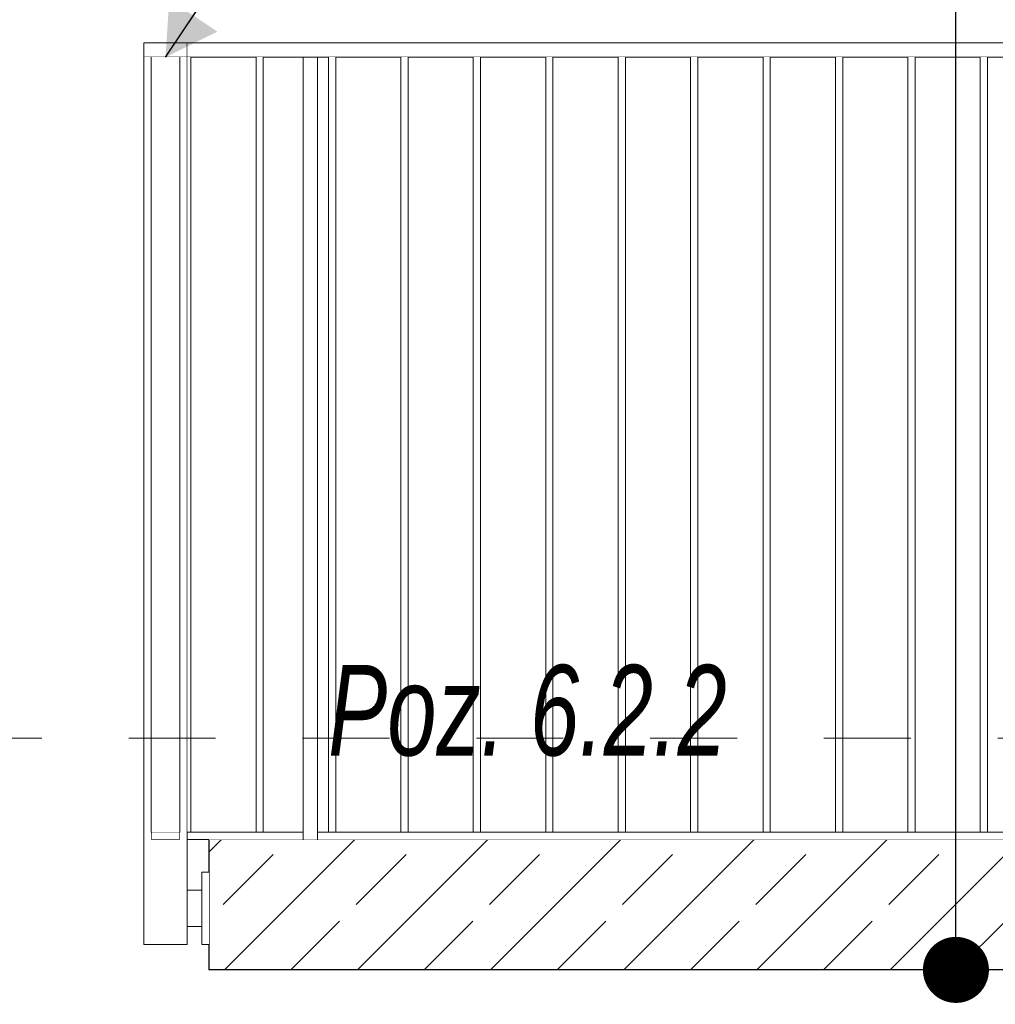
# Model space of a CAD drawing. Header units: millimetres. Extents: x 58537 to 97688, y -8921 to 14216.
# Tile 6 of 145: x 63009 to 64356, y -368 to 992. Entities that reach past the tile are written whole.
import ezdxf

# ---------------------------------------------------------------- set-up
doc = ezdxf.new("R2010")
doc.units = ezdxf.units.MM
doc.header["$MEASUREMENT"] = 0
doc.linetypes.add('Przerywana', pattern=[240, 120, -120])
doc.linetypes.add('Wipeout_Contour', pattern=[1000, 0, -1000])
for name, color, linetype, lineweight, true_color in [('0_Nr_pióra__85', 7, 'Continuous', 13, 0x80c2ff), ('Nowe_A-Konstrukcja Opis_Nr_pióra__58', 7, 'Continuous', 13, 0xdf0000), ('Nowe_A-Konstrukcja Opis_Nr_pióra__78', 7, 'Continuous', 13, 0x00bb5e), ('Nowe_A-Wymiary-Zewnętrzne_Nr_pióra__45', 7, 'Continuous', 15, 0x40a5ff), ('Nowe_A-Wymiary-Zewnętrzne_Nr_pióra__85', 7, 'Continuous', 13, 0x80c2ff)]:
    doc.layers.add(name, color=color, linetype=linetype, lineweight=lineweight, true_color=true_color)
for name, color, linetype in [('Nowe_A-Balkony', 7, 'Continuous'), ('Nowe_A-Balustrady', 7, 'Continuous'), ('Nowe_A-Wymiary-Zewnętrzne', 7, 'Continuous')]:
    doc.layers.add(name, color=color, linetype=linetype)
for name, color, linetype, lineweight in [('Nowe_A-Balkony_Nr_pióra__29', 7, 'Continuous', 25), ('Nowe_A-Balustrady_Nr_pióra__11', 7, 'Continuous', 13), ('Nowe_A-Balustrady_Nr_pióra__51', 7, 'Continuous', 15), ('Nowe_A-Balustrady_Nr_pióra__91', 7, 'Continuous', 13), ('Nowe_A-Opisy-Ściany_Nr_pióra__1', 7, 'Continuous', 13), ('Nowe_A-Wymiary-Zewnętrzne_Nr_pióra__46', 5, 'Continuous', 15)]:
    doc.layers.add(name, color=color, linetype=linetype, lineweight=lineweight)
doc.styles.add('STYL_AUTOMATYCZNY_2', font='arial.ttf')
doc.styles.add('STYL_AUTOMATYCZNY_4', font='arial.ttf', dxfattribs={"width": 0.7})
doc.dimstyles.new('STYL_AUTOMATYCZNY__1', dxfattribs={"dimtxt": 125, "dimasz": 47.5, "dimexe": 0.18, "dimexo": 20, "dimgap": 0, "dimtad": 1, "dimdec": 1, "dimlfac": 0.1, "dimzin": 0, "dimdsep": 46, "dimtxsty": 'STYL_AUTOMATYCZNY_2', "dimblk": 'ARROWHEAD_11', "dimblk1": 'ARROWHEAD_11', "dimblk2": 'ARROWHEAD_11', "dimcen": 0.09, "dimclrd": 256, "dimclre": 256, "dimclrt": 5, "dimadec": 1, "dimazin": 0, "dimtfac": 1, "dimtdec": 4, "dimtmove": 0, "dimatfit": 3, "dimfxl": 0, "dimtolj": 1, "dimtzin": 0, "dimarcsym": 0})
doc.dimstyles.new('STYL_AUTOMATYCZNY__2', dxfattribs={"dimtxt": 0.18, "dimasz": 76, "dimexe": 0.18, "dimexo": 0.0625, "dimgap": 0, "dimtad": 0, "dimtih": 1, "dimtoh": 1, "dimdec": 4, "dimzin": 0, "dimdsep": 46, "dimcen": 0.09, "dimadec": 0, "dimazin": 0, "dimtfac": 1, "dimtdec": 4, "dimtmove": 0, "dimatfit": 3, "dimldrblk": 'ARROWHEAD_16', "dimfxl": 0, "dimtolj": 1, "dimtzin": 0, "dimarcsym": 0})
doc.dimstyles.new('STYL_AUTOMATYCZNY__3', dxfattribs={"dimtxt": 0.18, "dimasz": 182.4, "dimexe": 0.18, "dimexo": 0.0625, "dimgap": 0, "dimtad": 0, "dimtih": 1, "dimtoh": 1, "dimdec": 4, "dimzin": 0, "dimdsep": 46, "dimcen": 0.09, "dimadec": 0, "dimazin": 0, "dimtfac": 1, "dimtdec": 4, "dimtmove": 0, "dimatfit": 3, "dimldrblk": 'ARROWHEAD_11', "dimfxl": 0, "dimtolj": 1, "dimtzin": 0, "dimarcsym": 0})
pattern_1 = [(45, (0, 0), (-79.54951, 79.54951), []), (45, (-26.52, 26.52), (-79.54951, 79.54951), [])]

# ---------------------------------------------------------------- blocks, each defined once
blk = doc.blocks.new('ElemPrzekroju_68')
at = {"layer": 'Nowe_A-Balkony', "linetype": 'Continuous', "lineweight": 0, "true_color": 0x000000}
h = blk.add_hatch(dxfattribs=at)
h.set_pattern_fill('Beton_zbrojony', color=18, style=0, pattern_type=2)
h.set_pattern_definition([(45, (0, 0), (-91.92388, 91.92388), []), (45, (-45.96, 45.96), (-91.92388, 91.92388), [97.5, -32.5])])
h.paths.add_polyline_path([(64980.1, -320), (64980.1, -140), (63270.1, -140), (63270.1, -320)])
at = {"layer": 'Nowe_A-Balkony_Nr_pióra__29', "color": 7, "linetype": 'Continuous', "lineweight": 25}
for p, q in [((63270.1, -140), (63270.1, -320)), ((64770.1, -140), (63270.1, -140)), ((64850.1, -320), (63270.1, -320))]:
    blk.add_line(p, q, dxfattribs=at)
at = {"layer": 'Nowe_A-Balkony_Nr_pióra__29', "color": 7, "linetype": 'Continuous', "lineweight": 25, "flags": 128}
for points in [[(64980.1, -140), (64780.1, -140), (64770.1, -140)], [(64980.1, -320), (64860.1, -320), (64850.1, -320)]]:
    blk.add_lwpolyline(points, dxfattribs=at)
blk = doc.blocks.new('ElemPrzekroju_69')
at = {"layer": 'Nowe_A-Balustrady', "linetype": 'Continuous', "lineweight": 0, "true_color": 0x000000}
h = blk.add_hatch(dxfattribs=at)
h.set_pattern_fill('Stal', color=18, style=0, pattern_type=2)
h.set_pattern_definition(pattern_1)
h.paths.add_polyline_path([(63240.1, 960), (63180.1, 960), (63180.1, 940), (63240.1, 940)])
at = {"layer": 'Nowe_A-Balustrady_Nr_pióra__51', "color": 7, "linetype": 'Continuous', "lineweight": 15}
for p, q in [((63180.1, 960), (63180.1, 940)), ((63240.1, 960), (63180.1, 960)), ((63240.1, 960), (63240.1, 940)), ((63240.1, 940), (63180.1, 940))]:
    blk.add_line(p, q, dxfattribs=at)
blk = doc.blocks.new('ElemPrzekroju_70')
at = {"layer": 'Nowe_A-Balustrady', "linetype": 'Continuous', "lineweight": 0, "true_color": 0x000000}
h = blk.add_hatch(dxfattribs=at)
h.set_pattern_fill('Stal', color=18, style=0, pattern_type=2)
h.set_pattern_definition(pattern_1)
h.paths.add_polyline_path([(63230.1, -130), (63190.1, -130), (63190.1, -140), (63230.1, -140)])
at = {"layer": 'Nowe_A-Balustrady_Nr_pióra__51', "color": 7, "linetype": 'Continuous', "lineweight": 15}
for p, q in [((63190.1, -130), (63190.1, -140)), ((63230.1, -130), (63190.1, -130)), ((63230.1, -130), (63230.1, -140)), ((63230.1, -140), (63190.1, -140))]:
    blk.add_line(p, q, dxfattribs=at)
blk = doc.blocks.new('ElemPrzekroju_71')
at = {"color": 254, "linetype": 'Wipeout_Contour', "lineweight": 0, "ltscale": 256048.495288}
blk.add_wipeout([(63240.1, 960), (63240.1, 940), (64770.1, 940), (64770.1, 960)], dxfattribs=at).dxf.layer = 'Nowe_A-Balustrady'
at = {"layer": 'Nowe_A-Balustrady_Nr_pióra__11', "color": 7, "linetype": 'Continuous', "lineweight": 13}
for p, q in [((63240.1, 960), (64770.1, 960)), ((63240.1, 940), (63400.1, 940)), ((63420.1, 940), (64560.1, 940)), ((64580.1, 940), (64770.1, 940))]:
    blk.add_line(p, q, dxfattribs=at)
blk = doc.blocks.new('ElemPrzekroju_72')
at = {"color": 254, "linetype": 'Wipeout_Contour', "lineweight": 0, "ltscale": 253280.865794}
blk.add_wipeout([(63240.1, -130), (63240.1, -140), (63400.1, -140), (63400.1, -130)], dxfattribs=at).dxf.layer = 'Nowe_A-Balustrady'
at = {"color": 254, "linetype": 'Wipeout_Contour', "lineweight": 0, "ltscale": 255960.859652}
blk.add_wipeout([(63420.1, -130), (63420.1, -140), (64560.1, -140), (64560.1, -130)], dxfattribs=at).dxf.layer = 'Nowe_A-Balustrady'
at = {"color": 254, "linetype": 'Wipeout_Contour', "lineweight": 0, "ltscale": 258700.853357}
blk.add_wipeout([(64580.1, -140), (64770.1, -140), (64770.1, -130), (64580.1, -130)], dxfattribs=at).dxf.layer = 'Nowe_A-Balustrady'
at = {"layer": 'Nowe_A-Balustrady_Nr_pióra__11', "color": 7, "linetype": 'Continuous', "lineweight": 13}
for p, q in [((63245.1, -130), (63335.1, -130)), ((63345.1, -130), (63400.1, -130)), ((63420.1, -130), (63435.1, -130)), ((63445.1, -130), (63535.1, -130)), ((63545.1, -130), (63635.1, -130)), ((63645.1, -130), (63735.1, -130)), ((63745.1, -130), (63835.1, -130)), ((63845.1, -130), (63935.1, -130)), ((63945.1, -130), (64035.1, -130)), ((64045.1, -130), (64135.1, -130)), ((64145.1, -130), (64235.1, -130)), ((64245.1, -130), (64335.1, -130)), ((64345.1, -130), (64435.1, -130)), ((64445.1, -130), (64535.1, -130)), ((64545.1, -130), (64560.1, -130)), ((64580.1, -130), (64635.1, -130)), ((64645.1, -130), (64735.1, -130)), ((64745.1, -130), (64770.1, -130)), ((63240.1, -140), (63270.1, -140))]:
    blk.add_line(p, q, dxfattribs=at)
blk = doc.blocks.new('ElemPrzekroju_73')
at = {"color": 254, "linetype": 'Wipeout_Contour', "lineweight": 0, "ltscale": 253002.055333}
blk.add_wipeout([(63240.1, -210), (63240.1, -260), (63260.1, -260), (63260.1, -210)], dxfattribs=at).dxf.layer = 'Nowe_A-Balustrady'
at = {"color": 254, "linetype": 'Wipeout_Contour', "lineweight": 0, "ltscale": 632130.545095}
blk.add_wipeout([(63180.1, -285), (63240.1, -285), (63240.1, 940), (63230.1, 940), (63230.1, -130), (63230.1, -140), (63190.1, -140), (63190.1, -130), (63190.1, 940), (63180.1, 940)], dxfattribs=at).dxf.layer = 'Nowe_A-Balustrady'
at = {"color": 254, "linetype": 'Wipeout_Contour', "lineweight": 0, "ltscale": 253062.114189}
blk.add_wipeout([(63270.1, -285), (63270.1, -185), (63260.1, -185), (63260.1, -285)], dxfattribs=at).dxf.layer = 'Nowe_A-Balustrady'
at = {"layer": 'Nowe_A-Balustrady_Nr_pióra__11', "color": 7, "linetype": 'Continuous', "lineweight": 13}
for p, q in [((63180.1, -285), (63180.1, 940)), ((63240.1, -210), (63240.1, 940)), ((63240.1, -260), (63240.1, -210)), ((63240.1, -285), (63240.1, -260)), ((63180.1, -285), (63240.1, -285))]:
    blk.add_line(p, q, dxfattribs=at)
at = {"layer": 'Nowe_A-Balustrady_Nr_pióra__91', "color": 7, "linetype": 'Continuous', "lineweight": 13}
for p, q in [((63260.1, -285), (63260.1, -185)), ((63270.1, -185), (63260.1, -185)), ((63260.1, -210), (63240.1, -210)), ((63260.1, -260), (63240.1, -260)), ((63270.1, -285), (63260.1, -285))]:
    blk.add_line(p, q, dxfattribs=at)
blk = doc.blocks.new('ElemPrzekroju_76')
at = {"color": 254, "linetype": 'Wipeout_Contour', "lineweight": 0, "ltscale": 252984.527211}
blk.add_wipeout([(63245.1, 940), (63240.1, 940), (63240.1, -130), (63245.1, -130)], dxfattribs=at).dxf.layer = 'Nowe_A-Balustrady'
at = {"layer": 'Nowe_A-Balustrady_Nr_pióra__11', "color": 7, "linetype": 'Continuous', "lineweight": 13}
for p, q in [((63245.1, -130), (63245.1, 940)), ((63240.1, -130), (63245.1, -130))]:
    blk.add_line(p, q, dxfattribs=at)
blk = doc.blocks.new('ElemPrzekroju_77')
at = {"color": 254, "linetype": 'Wipeout_Contour', "lineweight": 0, "ltscale": 253374.505189}
blk.add_wipeout([(63335.1, -130), (63345.1, -130), (63345.1, 940), (63335.1, 940)], dxfattribs=at).dxf.layer = 'Nowe_A-Balustrady'
at = {"layer": 'Nowe_A-Balustrady_Nr_pióra__11', "color": 7, "linetype": 'Continuous', "lineweight": 13}
for p, q in [((63335.1, -130), (63335.1, 940)), ((63345.1, -130), (63345.1, 940)), ((63335.1, -130), (63345.1, -130))]:
    blk.add_line(p, q, dxfattribs=at)
blk = doc.blocks.new('ElemPrzekroju_78')
at = {"color": 254, "linetype": 'Wipeout_Contour', "lineweight": 0, "ltscale": 253774.482783}
blk.add_wipeout([(63435.1, -130), (63445.1, -130), (63445.1, 940), (63435.1, 940)], dxfattribs=at).dxf.layer = 'Nowe_A-Balustrady'
at = {"layer": 'Nowe_A-Balustrady_Nr_pióra__11', "color": 7, "linetype": 'Continuous', "lineweight": 13}
for p, q in [((63435.1, -130), (63435.1, 940)), ((63445.1, -130), (63445.1, 940)), ((63435.1, -130), (63445.1, -130))]:
    blk.add_line(p, q, dxfattribs=at)
blk = doc.blocks.new('ElemPrzekroju_79')
at = {"color": 254, "linetype": 'Wipeout_Contour', "lineweight": 0, "ltscale": 254174.460448}
blk.add_wipeout([(63535.1, -130), (63545.1, -130), (63545.1, 940), (63535.1, 940)], dxfattribs=at).dxf.layer = 'Nowe_A-Balustrady'
at = {"layer": 'Nowe_A-Balustrady_Nr_pióra__11', "color": 7, "linetype": 'Continuous', "lineweight": 13}
for p, q in [((63535.1, -130), (63535.1, 940)), ((63545.1, -130), (63545.1, 940)), ((63535.1, -130), (63545.1, -130))]:
    blk.add_line(p, q, dxfattribs=at)
blk = doc.blocks.new('ElemPrzekroju_80')
at = {"color": 254, "linetype": 'Wipeout_Contour', "lineweight": 0, "ltscale": 254574.438183}
blk.add_wipeout([(63635.1, -130), (63645.1, -130), (63645.1, 940), (63635.1, 940)], dxfattribs=at).dxf.layer = 'Nowe_A-Balustrady'
at = {"layer": 'Nowe_A-Balustrady_Nr_pióra__11', "color": 7, "linetype": 'Continuous', "lineweight": 13}
for p, q in [((63635.1, -130), (63635.1, 940)), ((63645.1, -130), (63645.1, 940)), ((63635.1, -130), (63645.1, -130))]:
    blk.add_line(p, q, dxfattribs=at)
blk = doc.blocks.new('ElemPrzekroju_81')
at = {"color": 254, "linetype": 'Wipeout_Contour', "lineweight": 0, "ltscale": 254974.415987}
blk.add_wipeout([(63735.1, -130), (63745.1, -130), (63745.1, 940), (63735.1, 940)], dxfattribs=at).dxf.layer = 'Nowe_A-Balustrady'
at = {"layer": 'Nowe_A-Balustrady_Nr_pióra__11', "color": 7, "linetype": 'Continuous', "lineweight": 13}
for p, q in [((63735.1, -130), (63735.1, 940)), ((63745.1, -130), (63745.1, 940)), ((63735.1, -130), (63745.1, -130))]:
    blk.add_line(p, q, dxfattribs=at)
blk = doc.blocks.new('ElemPrzekroju_82')
at = {"color": 254, "linetype": 'Wipeout_Contour', "lineweight": 0, "ltscale": 255374.393861}
blk.add_wipeout([(63835.1, -130), (63845.1, -130), (63845.1, 940), (63835.1, 940)], dxfattribs=at).dxf.layer = 'Nowe_A-Balustrady'
at = {"layer": 'Nowe_A-Balustrady_Nr_pióra__11', "color": 7, "linetype": 'Continuous', "lineweight": 13}
for p, q in [((63835.1, -130), (63835.1, 940)), ((63845.1, -130), (63845.1, 940)), ((63835.1, -130), (63845.1, -130))]:
    blk.add_line(p, q, dxfattribs=at)
blk = doc.blocks.new('ElemPrzekroju_83')
at = {"color": 254, "linetype": 'Wipeout_Contour', "lineweight": 0, "ltscale": 255774.371804}
blk.add_wipeout([(63935.1, -130), (63945.1, -130), (63945.1, 940), (63935.1, 940)], dxfattribs=at).dxf.layer = 'Nowe_A-Balustrady'
at = {"layer": 'Nowe_A-Balustrady_Nr_pióra__11', "color": 7, "linetype": 'Continuous', "lineweight": 13}
for p, q in [((63935.1, -130), (63935.1, 940)), ((63945.1, -130), (63945.1, 940)), ((63935.1, -130), (63945.1, -130))]:
    blk.add_line(p, q, dxfattribs=at)
blk = doc.blocks.new('ElemPrzekroju_84')
at = {"color": 254, "linetype": 'Wipeout_Contour', "lineweight": 0, "ltscale": 256174.349816}
blk.add_wipeout([(64035.1, -130), (64045.1, -130), (64045.1, 940), (64035.1, 940)], dxfattribs=at).dxf.layer = 'Nowe_A-Balustrady'
at = {"layer": 'Nowe_A-Balustrady_Nr_pióra__11', "color": 7, "linetype": 'Continuous', "lineweight": 13}
for p, q in [((64035.1, -130), (64035.1, 940)), ((64045.1, -130), (64045.1, 940)), ((64035.1, -130), (64045.1, -130))]:
    blk.add_line(p, q, dxfattribs=at)
blk = doc.blocks.new('ElemPrzekroju_85')
at = {"color": 254, "linetype": 'Wipeout_Contour', "lineweight": 0, "ltscale": 256574.327897}
blk.add_wipeout([(64135.1, -130), (64145.1, -130), (64145.1, 940), (64135.1, 940)], dxfattribs=at).dxf.layer = 'Nowe_A-Balustrady'
at = {"layer": 'Nowe_A-Balustrady_Nr_pióra__11', "color": 7, "linetype": 'Continuous', "lineweight": 13}
for p, q in [((64135.1, -130), (64135.1, 940)), ((64145.1, -130), (64145.1, 940)), ((64135.1, -130), (64145.1, -130))]:
    blk.add_line(p, q, dxfattribs=at)
blk = doc.blocks.new('ElemPrzekroju_86')
at = {"color": 254, "linetype": 'Wipeout_Contour', "lineweight": 0, "ltscale": 256974.306046}
blk.add_wipeout([(64235.1, -130), (64245.1, -130), (64245.1, 940), (64235.1, 940)], dxfattribs=at).dxf.layer = 'Nowe_A-Balustrady'
at = {"layer": 'Nowe_A-Balustrady_Nr_pióra__11', "color": 7, "linetype": 'Continuous', "lineweight": 13}
for p, q in [((64235.1, -130), (64235.1, 940)), ((64245.1, -130), (64245.1, 940)), ((64235.1, -130), (64245.1, -130))]:
    blk.add_line(p, q, dxfattribs=at)
blk = doc.blocks.new('ElemPrzekroju_87')
at = {"color": 254, "linetype": 'Wipeout_Contour', "lineweight": 0, "ltscale": 257374.284263}
blk.add_wipeout([(64335.1, -130), (64345.1, -130), (64345.1, 940), (64335.1, 940)], dxfattribs=at).dxf.layer = 'Nowe_A-Balustrady'
at = {"layer": 'Nowe_A-Balustrady_Nr_pióra__11', "color": 7, "linetype": 'Continuous', "lineweight": 13}
for p, q in [((64335.1, -130), (64335.1, 940)), ((64345.1, -130), (64345.1, 940)), ((64335.1, -130), (64345.1, -130))]:
    blk.add_line(p, q, dxfattribs=at)
blk = doc.blocks.new('ElemPrzekroju_92')
at = {"color": 254, "linetype": 'Wipeout_Contour', "lineweight": 0, "ltscale": 253654.532248}
blk.add_wipeout([(63400.1, -140), (63420.1, -140), (63420.1, 940), (63400.1, 940)], dxfattribs=at).dxf.layer = 'Nowe_A-Balustrady'
at = {"layer": 'Nowe_A-Balustrady_Nr_pióra__11', "color": 7, "linetype": 'Continuous', "lineweight": 13}
for p, q in [((63400.1, 940), (63420.1, 940)), ((63400.1, -140), (63400.1, 940)), ((63420.1, -140), (63420.1, 940))]:
    blk.add_line(p, q, dxfattribs=at)
blk = doc.blocks.new('ElemPrzekroju_446')
at = {"color": 254, "linetype": 'Wipeout_Contour', "lineweight": 0, "ltscale": 252854.534592}
blk.add_wipeout([(63190.1, -130), (63230.1, -130), (63230.1, 940), (63190.1, 940)], dxfattribs=at).dxf.layer = 'Nowe_A-Balustrady'
at = {"layer": 'Nowe_A-Balustrady_Nr_pióra__11', "color": 7, "linetype": 'Continuous', "lineweight": 13}
for p, q in [((63190.1, -130), (63190.1, 940)), ((63230.1, -130), (63230.1, 940))]:
    blk.add_line(p, q, dxfattribs=at)
blk = doc.blocks.new('*D590')
at = {"layer": 'Nowe_A-Wymiary-Zewnętrzne_Nr_pióra__45', "linetype": 'Continuous', "lineweight": 15, "true_color": 0x40a5ff}
for points in [[(62739.1, -140), (62740.1, -144.8), (62742.8, -148.8), (62746.8, -151.5), (62751.6, -152.5), (62756.4, -151.5), (62760.4, -148.8), (62763.2, -144.8), (62764.1, -140), (62763.2, -135.2), (62760.4, -131.2), (62756.4, -128.5), (62751.6, -127.5), (62746.8, -128.5), (62742.8, -131.2), (62740.1, -135.2)], [(62739.1, -320), (62740.1, -324.8), (62742.8, -328.8), (62746.8, -331.5), (62751.6, -332.5), (62756.4, -331.5), (62760.4, -328.8), (62763.2, -324.8), (62764.1, -320), (62763.2, -315.2), (62760.4, -311.2), (62756.4, -308.5), (62751.6, -307.5), (62746.8, -308.5), (62742.8, -311.2), (62740.1, -315.2)]]:
    blk.add_hatch(color=161, dxfattribs=at).paths.add_polyline_path(points)
at = {"layer": 'Nowe_A-Wymiary-Zewnętrzne_Nr_pióra__45', "color": 161, "linetype": 'Continuous', "lineweight": 15, "true_color": 0x40a5ff}
for centre in [(62751.6, -140), (62751.6, -320)]:
    blk.add_circle(centre, 12.5, dxfattribs=at)
at = {"layer": 'Nowe_A-Wymiary-Zewnętrzne_Nr_pióra__85', "color": 151, "linetype": 'Continuous', "lineweight": 13, "true_color": 0x80c2ff}
for p, q in [((62739.1, -140), (62704.7, -140)), ((62798.5, -140), (62764.1, -140)), ((62751.6, -307.5), (62751.6, -152.5)), ((62739.1, -320), (62704.7, -320)), ((62798.5, -320), (62764.1, -320)), ((62751.6, -345), (62751.6, -332.5))]:
    blk.add_line(p, q, dxfattribs=at)
at = {"layer": 'Nowe_A-Wymiary-Zewnętrzne_Nr_pióra__46', "color": 5, "lineweight": 15, "insert": (62726.6, -666.1), "char_height": 125, "attachment_point": 7, "rotation": 90, "style": 'STYL_AUTOMATYCZNY_2'}
blk.add_mtext('\\A1;{\\pql;\\fArial|b0|i0|c238|p0;\\W1.000000;18,0}', dxfattribs=at)
blk = doc.blocks.new('ARROWHEAD_11')
at = {"color": 0, "linetype": 'Continuous', "lineweight": 0}
blk.add_line((0, 0), (-1, 0), dxfattribs=at)
at = {"color": 0, "linetype": 'Continuous', "lineweight": 0, "const_width": 0.25, "flags": 128}
blk.add_lwpolyline([(-0.125, 0, 1), (0.125, 0, 1)], format="xyb", close=True, dxfattribs=at)
blk = doc.blocks.new('*D592')
at = {"layer": 'Nowe_A-Wymiary-Zewnętrzne_Nr_pióra__45', "linetype": 'Continuous', "lineweight": 15, "true_color": 0x40a5ff}
for points in [[(62739.1, 0), (62740.1, -4.8), (62742.8, -8.8), (62746.8, -11.5), (62751.6, -12.5), (62756.4, -11.5), (62760.4, -8.8), (62763.2, -4.8), (62764.1, 0), (62763.2, 4.8), (62760.4, 8.8), (62756.4, 11.5), (62751.6, 12.5), (62746.8, 11.5), (62742.8, 8.8), (62740.1, 4.8)], [(62739.1, -140), (62740.1, -144.8), (62742.8, -148.8), (62746.8, -151.5), (62751.6, -152.5), (62756.4, -151.5), (62760.4, -148.8), (62763.2, -144.8), (62764.1, -140), (62763.2, -135.2), (62760.4, -131.2), (62756.4, -128.5), (62751.6, -127.5), (62746.8, -128.5), (62742.8, -131.2), (62740.1, -135.2)]]:
    blk.add_hatch(color=161, dxfattribs=at).paths.add_polyline_path(points)
at = {"layer": 'Nowe_A-Wymiary-Zewnętrzne_Nr_pióra__45', "color": 161, "linetype": 'Continuous', "lineweight": 15, "true_color": 0x40a5ff}
blk.add_circle((62751.6, 0), 12.5, dxfattribs=at)
at = {"layer": 'Nowe_A-Wymiary-Zewnętrzne_Nr_pióra__85', "color": 151, "linetype": 'Continuous', "lineweight": 13, "true_color": 0x80c2ff}
for p, q in [((62739.1, 0), (62704.7, 0)), ((62798.5, 0), (62764.1, 0)), ((62751.6, -127.5), (62751.6, -12.5))]:
    blk.add_line(p, q, dxfattribs=at)
blk = doc.blocks.new('*D593')
at = {"layer": 'Nowe_A-Wymiary-Zewnętrzne_Nr_pióra__45', "linetype": 'Continuous', "lineweight": 15, "true_color": 0x40a5ff}
for points in [[(62739.1, 2200), (62740.1, 2195.2), (62742.8, 2191.2), (62746.8, 2188.5), (62751.6, 2187.5), (62756.4, 2188.5), (62760.4, 2191.2), (62763.2, 2195.2), (62764.1, 2200), (62763.2, 2204.8), (62760.4, 2208.8), (62756.4, 2211.5), (62751.6, 2212.5), (62746.8, 2211.5), (62742.8, 2208.8), (62740.1, 2204.8)], [(62739.1, 0), (62740.1, -4.8), (62742.8, -8.8), (62746.8, -11.5), (62751.6, -12.5), (62756.4, -11.5), (62760.4, -8.8), (62763.2, -4.8), (62764.1, 0), (62763.2, 4.8), (62760.4, 8.8), (62756.4, 11.5), (62751.6, 12.5), (62746.8, 11.5), (62742.8, 8.8), (62740.1, 4.8)]]:
    blk.add_hatch(color=161, dxfattribs=at).paths.add_polyline_path(points)
at = {"layer": 'Nowe_A-Wymiary-Zewnętrzne_Nr_pióra__45', "color": 161, "linetype": 'Continuous', "lineweight": 15, "true_color": 0x40a5ff}
for centre in [(62751.6, 2200), (62751.6, 0)]:
    blk.add_circle(centre, 12.5, dxfattribs=at)
at = {"layer": 'Nowe_A-Wymiary-Zewnętrzne_Nr_pióra__85', "color": 151, "linetype": 'Continuous', "lineweight": 13, "true_color": 0x80c2ff}
for p, q in [((62739.1, 2200), (62704.7, 2200)), ((62798.5, 2200), (62764.1, 2200)), ((62751.6, 12.5), (62751.6, 2187.5)), ((62739.1, 0), (62704.7, 0)), ((62798.5, 0), (62764.1, 0))]:
    blk.add_line(p, q, dxfattribs=at)
at = {"layer": 'Nowe_A-Wymiary-Zewnętrzne_Nr_pióra__46', "color": 5, "lineweight": 15, "char_height": 125, "attachment_point": 7, "rotation": 90, "style": 'STYL_AUTOMATYCZNY_2'}
for s, insert in [('\\A1;{\\pql;\\fArial|b0|i0|c238|p0;\\W1.000000;220,0}', (62726.6, 1052.3)), ('\\A1;{\\pql;\\fArial|b0|i0|c238|p0;\\W1.000000;14,0}', (62726.6, 12.5))]:
    blk.add_mtext(s, dxfattribs=dict(at, insert=insert))
blk = doc.blocks.new('*D608')
at = {"layer": 'Nowe_A-Wymiary-Zewnętrzne_Nr_pióra__45', "linetype": 'Continuous', "lineweight": 15, "true_color": 0x40a5ff}
for points in [[(62349.2, 12846.4), (62350.1, 12841.6), (62352.8, 12837.5), (62356.9, 12834.8), (62361.7, 12833.9), (62366.5, 12834.8), (62370.5, 12837.5), (62373.2, 12841.6), (62374.2, 12846.4), (62373.2, 12851.2), (62370.5, 12855.2), (62366.5, 12857.9), (62361.7, 12858.9), (62356.9, 12857.9), (62352.8, 12855.2), (62350.1, 12851.2)], [(62349.2, 0), (62350.1, -4.8), (62352.8, -8.8), (62356.9, -11.5), (62361.7, -12.5), (62366.5, -11.5), (62370.5, -8.8), (62373.2, -4.8), (62374.2, 0), (62373.2, 4.8), (62370.5, 8.8), (62366.5, 11.5), (62361.7, 12.5), (62356.9, 11.5), (62352.8, 8.8), (62350.1, 4.8)]]:
    blk.add_hatch(color=161, dxfattribs=at).paths.add_polyline_path(points)
at = {"layer": 'Nowe_A-Wymiary-Zewnętrzne_Nr_pióra__45', "color": 161, "linetype": 'Continuous', "lineweight": 15, "true_color": 0x40a5ff}
for centre in [(62361.7, 12846.4), (62361.7, 0)]:
    blk.add_circle(centre, 12.5, dxfattribs=at)
at = {"layer": 'Nowe_A-Wymiary-Zewnętrzne_Nr_pióra__85', "color": 151, "linetype": 'Continuous', "lineweight": 13, "true_color": 0x80c2ff}
for p, q in [((62361.7, 12858.9), (62361.7, 12871.4)), ((62349.2, 12846.4), (62314.8, 12846.4)), ((62408.5, 12846.4), (62374.2, 12846.4)), ((62361.7, 12.5), (62361.7, 12833.9)), ((62349.2, 0), (62314.8, 0)), ((62408.5, 0), (62374.2, 0)), ((62361.7, -25), (62361.7, -12.5))]:
    blk.add_line(p, q, dxfattribs=at)
at = {"layer": 'Nowe_A-Wymiary-Zewnętrzne_Nr_pióra__46', "color": 5, "lineweight": 15, "insert": (62336.7, 6137.2), "char_height": 125, "attachment_point": 7, "rotation": 90, "style": 'STYL_AUTOMATYCZNY_2'}
blk.add_mtext('\\A1;{\\pql;\\fArial|b0|i0|c238|p0;\\W1.000000;1\xa0284,6}', dxfattribs=at)
blk = doc.blocks.new('*D642')
at = {"layer": 'Nowe_A-Wymiary-Zewnętrzne_Nr_pióra__45', "linetype": 'Continuous', "lineweight": 15, "true_color": 0x40a5ff}
for points in [[(93212.8, -140), (93213.7, -144.8), (93216.4, -148.8), (93220.5, -151.5), (93225.3, -152.5), (93230, -151.5), (93234.1, -148.8), (93236.8, -144.8), (93237.8, -140), (93236.8, -135.2), (93234.1, -131.2), (93230, -128.5), (93225.3, -127.5), (93220.5, -128.5), (93216.4, -131.2), (93213.7, -135.2)], [(93212.8, -320), (93213.7, -324.8), (93216.4, -328.8), (93220.5, -331.5), (93225.3, -332.5), (93230, -331.5), (93234.1, -328.8), (93236.8, -324.8), (93237.8, -320), (93236.8, -315.2), (93234.1, -311.2), (93230, -308.5), (93225.3, -307.5), (93220.5, -308.5), (93216.4, -311.2), (93213.7, -315.2)]]:
    blk.add_hatch(color=161, dxfattribs=at).paths.add_polyline_path(points)
at = {"layer": 'Nowe_A-Wymiary-Zewnętrzne_Nr_pióra__45', "color": 161, "linetype": 'Continuous', "lineweight": 15, "true_color": 0x40a5ff}
for centre in [(93225.3, -140), (93225.3, -320)]:
    blk.add_circle(centre, 12.5, dxfattribs=at)
at = {"layer": 'Nowe_A-Wymiary-Zewnętrzne_Nr_pióra__85', "color": 151, "linetype": 'Continuous', "lineweight": 13, "true_color": 0x80c2ff}
for p, q in [((93212.8, -140), (93178.4, -140)), ((93272.1, -140), (93237.8, -140)), ((93225.3, -307.5), (93225.3, -152.5)), ((93212.8, -320), (93178.4, -320)), ((93272.1, -320), (93237.8, -320)), ((93225.3, -345), (93225.3, -332.5))]:
    blk.add_line(p, q, dxfattribs=at)
at = {"layer": 'Nowe_A-Wymiary-Zewnętrzne_Nr_pióra__46', "color": 5, "lineweight": 15, "insert": (93200.3, -666.1), "char_height": 125, "attachment_point": 7, "rotation": 90, "style": 'STYL_AUTOMATYCZNY_2'}
blk.add_mtext('\\A1;{\\pql;\\fArial|b0|i0|c238|p0;\\W1.000000;18,0}', dxfattribs=at)
blk = doc.blocks.new('*D643')
at = {"layer": 'Nowe_A-Wymiary-Zewnętrzne_Nr_pióra__45', "linetype": 'Continuous', "lineweight": 15, "true_color": 0x40a5ff}
for points in [[(93212.8, 0), (93213.7, -4.8), (93216.4, -8.8), (93220.5, -11.5), (93225.3, -12.5), (93230, -11.5), (93234.1, -8.8), (93236.8, -4.8), (93237.8, 0), (93236.8, 4.8), (93234.1, 8.8), (93230, 11.5), (93225.3, 12.5), (93220.5, 11.5), (93216.4, 8.8), (93213.7, 4.8)], [(93212.8, -140), (93213.7, -144.8), (93216.4, -148.8), (93220.5, -151.5), (93225.3, -152.5), (93230, -151.5), (93234.1, -148.8), (93236.8, -144.8), (93237.8, -140), (93236.8, -135.2), (93234.1, -131.2), (93230, -128.5), (93225.3, -127.5), (93220.5, -128.5), (93216.4, -131.2), (93213.7, -135.2)]]:
    blk.add_hatch(color=161, dxfattribs=at).paths.add_polyline_path(points)
at = {"layer": 'Nowe_A-Wymiary-Zewnętrzne_Nr_pióra__45', "color": 161, "linetype": 'Continuous', "lineweight": 15, "true_color": 0x40a5ff}
blk.add_circle((93225.3, 0), 12.5, dxfattribs=at)
at = {"layer": 'Nowe_A-Wymiary-Zewnętrzne_Nr_pióra__85', "color": 151, "linetype": 'Continuous', "lineweight": 13, "true_color": 0x80c2ff}
for p, q in [((93212.8, 0), (93178.4, 0)), ((93272.1, 0), (93237.8, 0)), ((93225.3, -127.5), (93225.3, -12.5))]:
    blk.add_line(p, q, dxfattribs=at)
blk = doc.blocks.new('ARROWHEAD_16')
at = {"linetype": 'Continuous', "lineweight": 0}
blk.add_hatch(color=0, dxfattribs=at).paths.add_polyline_path([(-0.9093, 0.525), (0, 0), (-0.9093, -0.525)])
at = {"color": 0, "linetype": 'Continuous', "lineweight": 0}
blk.add_line((0, 0), (-1, 0), dxfattribs=at)
blk = doc.blocks.new('D Przekrój_STORY_MARKER')
at = {"layer": '0_Nr_pióra__85', "color": 151, "linetype": 'Przerywana', "lineweight": 13, "true_color": 0x80c2ff}
blk.add_line((62199.3, 0), (94026.2, 0), dxfattribs=at)

msp = doc.modelspace()

# ---------------------------------------------------------------- block references
at = {"layer": 'Nowe_A-Balkony', "lineweight": 0}
msp.add_blockref('ElemPrzekroju_68', (0, 0), dxfattribs=at)
at = {"layer": 'Nowe_A-Balustrady', "lineweight": 0}
for name in ['ElemPrzekroju_69', 'ElemPrzekroju_70']:
    msp.add_blockref(name, (0, 0), dxfattribs=at)

# ---------------------------------------------------------------- next in the draw order: block references
for name in ['ElemPrzekroju_71', 'ElemPrzekroju_72']:
    msp.add_blockref(name, (0, 0), dxfattribs=at)

# ---------------------------------------------------------------- next in the draw order: block references
for name in ['ElemPrzekroju_73', 'ElemPrzekroju_77', 'ElemPrzekroju_92', 'ElemPrzekroju_78', 'ElemPrzekroju_79', 'ElemPrzekroju_80', 'ElemPrzekroju_81', 'ElemPrzekroju_82', 'ElemPrzekroju_83', 'ElemPrzekroju_84', 'ElemPrzekroju_85', 'ElemPrzekroju_86', 'ElemPrzekroju_87']:
    msp.add_blockref(name, (0, 0), dxfattribs=at)

# ---------------------------------------------------------------- next in the draw order: block references
for name in ['ElemPrzekroju_446', 'ElemPrzekroju_76']:
    msp.add_blockref(name, (0, 0), dxfattribs=at)

# ---------------------------------------------------------------- next in the draw order: texts
at = {"layer": 'Nowe_A-Konstrukcja Opis_Nr_pióra__58', "color": 12, "linetype": 'Continuous', "lineweight": 13, "true_color": 0xdf0000, "insert": (63434.74, -25.83), "char_height": 125, "attachment_point": 7, "style": 'STYL_AUTOMATYCZNY_4'}
msp.add_mtext('\\A1;{\\pql;\\fArial|b0|i1|c238|p0;\\W0.700000;Poz. \\fArial|b0|i1|c238|p0;\\W0.700000;6\\fArial|b0|i1|c238|p0;\\W0.700000;.\\fArial|b0|i1|c238|p0;\\W0.700000;2\\fArial|b0|i1|c238|p0;\\W0.700000;.2}', dxfattribs=at)

# ---------------------------------------------------------------- next in the draw order: dimensions: what is measured, and where the dimension line sits
at = {"layer": 'Nowe_A-Wymiary-Zewnętrzne', "color": 151, "linetype": 'Continuous', "lineweight": 13, "true_color": 0x80c2ff}
for base, p1, p2, picture, middle in [((93225.25, 0), (63270.07, -140), (64770.07, 0), '*D643', (93137.75, 174.32)), ((93225.25, -140), (63270.07, -320), (63270.07, -140), '*D642', (93137.75, -504.33))]:
    dim = msp.add_linear_dim(base=base, p1=p1, p2=p2, angle=90, dimstyle='STYL_AUTOMATYCZNY__1', dxfattribs=at)
    dim.commit()
    dim.dimension.update_dxf_attribs({"geometry": picture, "text_midpoint": middle, "dimtype": 160, "text_rotation": 90})

# ---------------------------------------------------------------- next in the draw order: leaders
at = {"layer": 'Nowe_A-Opisy-Ściany_Nr_pióra__1', "color": 7, "linetype": 'Continuous', "lineweight": 13, "annotation_type": 0, "has_hookline": 1, "hookline_direction": 1, "text_width": 303.15}
msp.add_leader([(64301.49, -320), (64301.49, 1817.19), (63917.09, 1809.87)], dimstyle='STYL_AUTOMATYCZNY__3', dxfattribs=at)

# ---------------------------------------------------------------- next in the draw order: block references
at = {"linetype": 'Continuous', "lineweight": 0}
msp.add_blockref('D Przekrój_STORY_MARKER', (0, 0), dxfattribs=at)

# ---------------------------------------------------------------- next in the draw order: dimensions: what is measured, and where the dimension line sits
at = {"layer": 'Nowe_A-Wymiary-Zewnętrzne', "color": 151, "linetype": 'Continuous', "lineweight": 13, "true_color": 0x80c2ff}
for base, p1, p2, picture, middle in [((62361.67, 12846.37), (64770.07, 0), (64717.21, 12846.37), '*D608', (62274.17, 6418.33)), ((62751.61, 2200), (64770.07, 0), (64770.07, 2200), '*D593', (62664.11, 1261.72)), ((62751.61, 0), (63270.07, -140), (64770.07, 0), '*D592', (62664.11, 174.32)), ((62751.61, -140), (63270.07, -320), (63270.07, -140), '*D590', (62664.11, -504.33))]:
    dim = msp.add_linear_dim(base=base, p1=p1, p2=p2, angle=90, dimstyle='STYL_AUTOMATYCZNY__1', dxfattribs=at)
    dim.commit()
    dim.dimension.update_dxf_attribs({"geometry": picture, "text_midpoint": middle, "dimtype": 160, "text_rotation": 90})

# ---------------------------------------------------------------- next in the draw order: leaders
at = {"layer": 'Nowe_A-Konstrukcja Opis_Nr_pióra__78', "color": 112, "linetype": 'Continuous', "lineweight": 13, "true_color": 0x00bb5e, "annotation_type": 0, "has_hookline": 1, "hookline_direction": 0, "text_width": 419.38}
msp.add_leader([(63210.07, 940), (63422.57, 1257.54), (63794.97, 1251.45)], dimstyle='STYL_AUTOMATYCZNY__2', dxfattribs=at)

doc.saveas('drawing.dxf')
